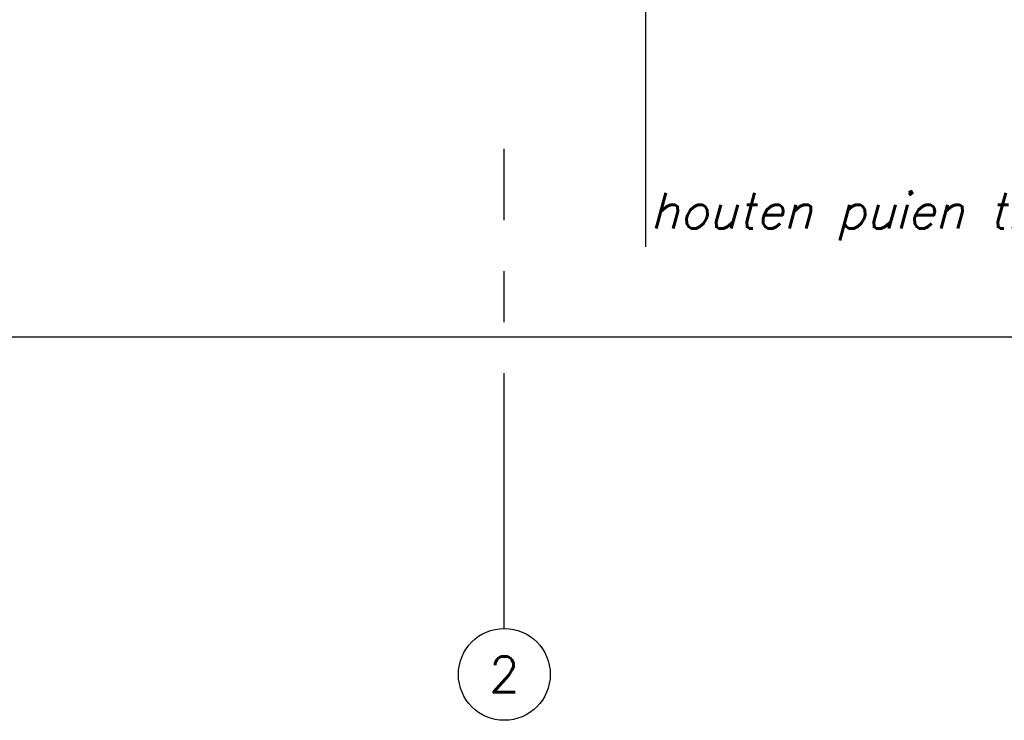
# Model space of a CAD drawing. Extents: x -84711 to 98481, y -64904 to 90945.
# Tile 6 of 29: x -5501 to 4149, y 48157 to 55021. Entities that reach past the tile are written whole.
import ezdxf
from ezdxf.enums import TextEntityAlignment as Align

# ---------------------------------------------------------------- set-up
doc = ezdxf.new("R2010")
doc.units = 0
doc.header["$LTSCALE"] = 2000
doc.header["$MEASUREMENT"] = 0
doc.linetypes.add('CENTER', pattern=[2, 1.25, -0.25, 0.25, -0.25])
for name, color, linetype in [('ALGEM-ARC', 15, 'CONTINUOUS'), ('BIB', 7, 'CONTINUOUS'), ('MTXT35', 4, 'CONTINUOUS'), ('MVARCPL', 7, 'CONTINUOUS'), ('STRAMIEN', 1, 'CENTER'), ('STRAMIENCIRCEL', 2, 'CONTINUOUS'), ('STRAMIENNR', 4, 'CONTINUOUS')]:
    doc.layers.add(name, color=color, linetype=linetype)
doc.styles.get("Standard").update_dxf_attribs({"font": 'simplex'})

# ---------------------------------------------------------------- blocks, each defined once
blk = doc.blocks.new('STRMNNR')
at = {"layer": 'STRAMIENCIRCEL'}
blk.add_circle((0, 0), 4.5, dxfattribs=at)
at = {"layer": 'STRAMIENNR'}
blk.add_attdef('NR', text='', height=3.5, dxfattribs=at).set_placement((0, 0), align=Align.MIDDLE_CENTER)

msp = doc.modelspace()

# ---------------------------------------------------------------- linework, layer by layer
at = {"layer": 'ALGEM-ARC'}
msp.add_line((632.4, 56205), (632.4, 52794.5), dxfattribs=at)
at = {"layer": 'MVARCPL'}
msp.add_lwpolyline([(-21301.4, 51909.6), (-21301.4, 54109.6), (-29301.4, 54109.6), (-29301.4, 51909.6), (-50709.6, 51909.6), (-50709.6, 72009.6), (-41501.4, 72009.6), (-41501.4, 55909.6), (-31981.6, 55909.6), (-11251.1, 55509.6), (21298.9, 55159.6), (98481.5, 55159.6), (98481.5, 51909.6), (-9423.6, 51909.6)], close=True, dxfattribs=at)
at = {"layer": 'STRAMIEN'}
msp.add_line((-751.1, 49056.9), (-751.1, 53755.4), dxfattribs=at)

# ---------------------------------------------------------------- block references
at = {"layer": 'BIB', "xscale": 100, "yscale": 100, "zscale": 100}
msp.add_blockref('STRMNNR', (-751.1, 48606.9), dxfattribs=at).add_auto_attribs({'NR': '2'})

# ---------------------------------------------------------------- texts
at = {"layer": 'MTXT35', "oblique": 15}
msp.add_text(' houten puien theatercafe', height=350, dxfattribs=at).set_placement((438.5, 52974))

doc.saveas('drawing.dxf')
